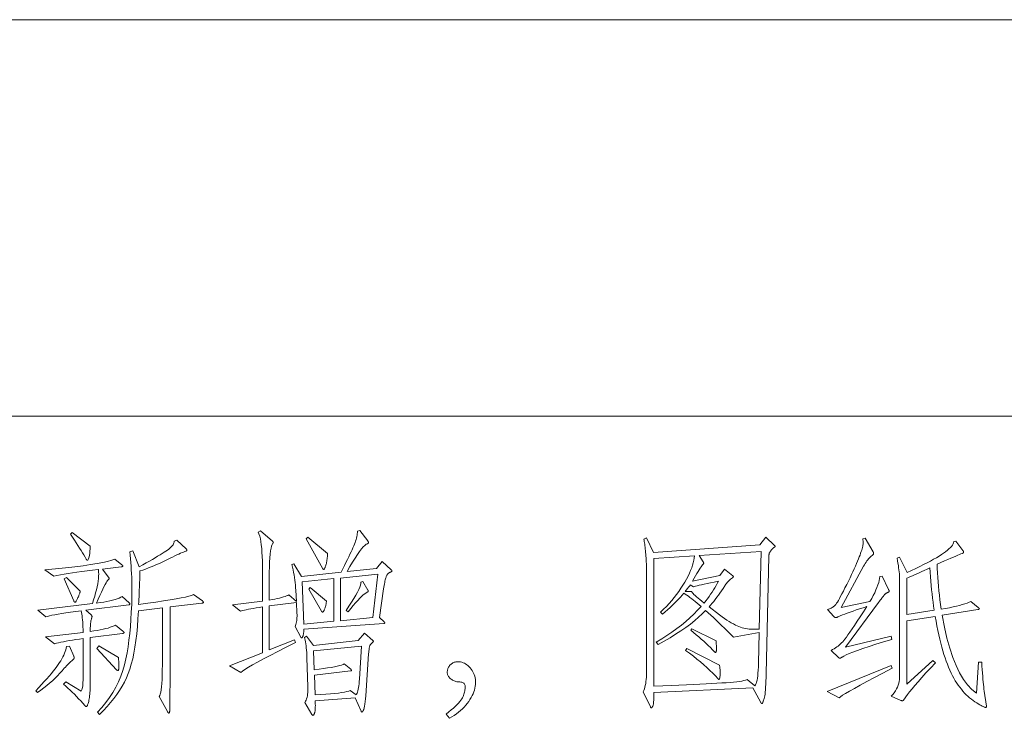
# Model space of a CAD drawing. Extents: x 0 to 1189, y 0 to 841.
# Tile 115 of 135: x 1062 to 1079, y 88 to 100. Entities that reach past the tile are written whole.
import ezdxf

# ---------------------------------------------------------------- set-up
doc = ezdxf.new("R2010")
doc.units = 0

msp = doc.modelspace()

# ---------------------------------------------------------------- linework, layer by layer
at = {"color": 7, "lineweight": 13}
for p, q in [((1169, 100), (989, 100)), ((1169, 93), (989, 93))]:
    msp.add_line(p, q, dxfattribs=at)
for points in [[(1062.776, 90.7), (1062.775, 90.653), (1062.772, 90.611), (1062.769, 90.574), (1062.765, 90.542), (1062.76, 90.515), (1062.754, 90.493), (1062.748, 90.476), (1062.741, 90.464), (1062.733, 90.456), (1062.724, 90.454), (1062.722, 90.454), (1062.72, 90.455), (1062.718, 90.456), (1062.716, 90.457), (1062.714, 90.459), (1062.712, 90.461), (1062.71, 90.464), (1062.708, 90.467), (1062.706, 90.471), (1062.704, 90.474), (1062.685, 90.509), (1062.664, 90.546), (1062.641, 90.585), (1062.616, 90.626), (1062.589, 90.669), (1062.56, 90.713), (1062.53, 90.76), (1062.497, 90.809), (1062.463, 90.859), (1062.426, 90.912), (1062.457, 90.943)], [(1068.091, 90.284), (1068.094, 90.282), (1068.096, 90.28), (1068.098, 90.278), (1068.1, 90.276), (1068.102, 90.274), (1068.103, 90.272), (1068.104, 90.27), (1068.104, 90.268), (1068.105, 90.266), (1068.105, 90.265), (1068.105, 90.263), (1068.104, 90.261), (1068.102, 90.259), (1068.099, 90.256), (1068.095, 90.254), (1068.091, 90.251), (1068.086, 90.248), (1068.081, 90.245), (1068.074, 90.242), (1068.067, 90.239), (1068.059, 90.235), (1068.052, 90.23), (1068.045, 90.225), (1068.039, 90.219), (1068.032, 90.212), (1068.026, 90.205), (1068.02, 90.196), (1068.015, 90.188), (1068.009, 90.178), (1068.004, 90.167), (1068, 90.156), (1067.995, 90.141), (1067.99, 90.125), (1067.985, 90.106), (1067.98, 90.086), (1067.975, 90.062), (1067.97, 90.037), (1067.966, 90.009), (1067.961, 89.979), (1067.956, 89.947), (1067.886, 89.444), (1067.966, 89.364), (1067.968, 89.362), (1067.97, 89.36), (1067.972, 89.358), (1067.973, 89.356), (1067.974, 89.354), (1067.975, 89.353), (1067.976, 89.351), (1067.976, 89.349), (1067.977, 89.347), (1067.977, 89.345), (1067.976, 89.344), (1067.976, 89.342), (1067.975, 89.341), (1067.974, 89.34), (1067.972, 89.339), (1067.97, 89.338), (1067.968, 89.337), (1067.966, 89.337), (1067.963, 89.337), (1067.959, 89.337), (1066.547, 89.233), (1066.547, 89.218), (1066.547, 89.205), (1066.546, 89.192), (1066.545, 89.18), (1066.544, 89.168), (1066.542, 89.157), (1066.541, 89.147), (1066.538, 89.137), (1066.536, 89.128), (1066.533, 89.12), (1066.531, 89.112), (1066.528, 89.105), (1066.526, 89.099), (1066.523, 89.094), (1066.521, 89.09), (1066.518, 89.086), (1066.516, 89.084), (1066.514, 89.082), (1066.511, 89.08), (1066.509, 89.08), (1066.507, 89.08), (1066.505, 89.081), (1066.503, 89.081), (1066.501, 89.083), (1066.5, 89.084), (1066.498, 89.086), (1066.496, 89.088), (1066.495, 89.091), (1066.493, 89.094), (1066.492, 89.097), (1066.395, 89.281), (1066.402, 89.3), (1066.408, 89.32), (1066.414, 89.341), (1066.418, 89.363), (1066.422, 89.386), (1066.424, 89.411), (1066.426, 89.436), (1066.427, 89.463), (1066.427, 89.491), (1066.426, 89.52), (1066.416, 89.708), (1065.937, 89.645), (1065.937, 88.868), (1066.384, 89.049), (1066.402, 89), (1066.238, 88.918), (1066.089, 88.842), (1065.955, 88.773), (1065.836, 88.711), (1065.731, 88.655), (1065.642, 88.605), (1065.568, 88.563), (1065.508, 88.526), (1065.464, 88.496), (1065.434, 88.473), (1065.236, 88.587), (1065.815, 88.82), (1065.815, 89.628), (1065.758, 89.619), (1065.704, 89.611), (1065.655, 89.602), (1065.61, 89.594), (1065.569, 89.586), (1065.532, 89.579), (1065.5, 89.572), (1065.471, 89.565), (1065.447, 89.558), (1065.427, 89.552), (1065.288, 89.663), (1065.815, 89.732), (1065.815, 90.353), (1065.815, 90.44), (1065.812, 90.52), (1065.809, 90.595), (1065.804, 90.663), (1065.797, 90.726), (1065.789, 90.783), (1065.78, 90.833), (1065.769, 90.878), (1065.756, 90.917), (1065.743, 90.95), (1065.784, 90.974), (1065.992, 90.79), (1065.996, 90.787), (1065.999, 90.785), (1066.001, 90.782), (1066.003, 90.78), (1066.005, 90.778), (1066.007, 90.775), (1066.008, 90.773), (1066.009, 90.771), (1066.01, 90.769), (1066.01, 90.768), (1066.01, 90.766), (1066.009, 90.764), (1066.009, 90.763), (1066.009, 90.761), (1066.008, 90.759), (1066.007, 90.758), (1066.006, 90.756), (1066.005, 90.755), (1066.004, 90.753), (1066.003, 90.752), (1065.99, 90.732), (1065.979, 90.703), (1065.969, 90.665), (1065.961, 90.617), (1065.953, 90.56), (1065.947, 90.494), (1065.943, 90.419), (1065.939, 90.335), (1065.938, 90.241), (1065.937, 90.138), (1065.937, 89.749), (1065.987, 89.758), (1066.034, 89.767), (1066.077, 89.777), (1066.117, 89.786), (1066.154, 89.795), (1066.187, 89.804), (1066.216, 89.813), (1066.242, 89.822), (1066.265, 89.831), (1066.284, 89.84), (1066.416, 89.722), (1066.405, 89.923), (1066.403, 89.967), (1066.399, 90.012), (1066.395, 90.057), (1066.389, 90.102), (1066.383, 90.148), (1066.375, 90.193), (1066.367, 90.239), (1066.357, 90.285), (1066.347, 90.331), (1066.336, 90.377), (1066.374, 90.388), (1066.509, 90.166), (1067.207, 90.242), (1067.237, 90.303), (1067.265, 90.36), (1067.292, 90.415), (1067.317, 90.466), (1067.34, 90.514), (1067.361, 90.559), (1067.381, 90.6), (1067.399, 90.638), (1067.414, 90.673), (1067.428, 90.705), (1067.441, 90.735), (1067.452, 90.764), (1067.462, 90.792), (1067.471, 90.819), (1067.478, 90.845), (1067.484, 90.871), (1067.489, 90.895), (1067.492, 90.919), (1067.494, 90.942), (1067.494, 90.964), (1067.536, 90.981), (1067.675, 90.797), (1067.677, 90.793), (1067.68, 90.789), (1067.682, 90.785), (1067.684, 90.782), (1067.685, 90.778), (1067.687, 90.775), (1067.688, 90.772), (1067.688, 90.769), (1067.689, 90.767), (1067.689, 90.764), (1067.688, 90.762), (1067.688, 90.76), (1067.687, 90.757), (1067.686, 90.755), (1067.684, 90.753), (1067.682, 90.751), (1067.68, 90.75), (1067.678, 90.748), (1067.675, 90.747), (1067.671, 90.745), (1067.65, 90.735), (1067.626, 90.716), (1067.598, 90.689), (1067.567, 90.653), (1067.533, 90.608), (1067.495, 90.554), (1067.454, 90.492), (1067.409, 90.421), (1067.362, 90.341), (1067.311, 90.252), (1067.828, 90.308), (1067.928, 90.433)], [(1064.757, 89.736), (1064.761, 89.733), (1064.764, 89.73), (1064.766, 89.727), (1064.768, 89.725), (1064.77, 89.722), (1064.772, 89.72), (1064.773, 89.717), (1064.774, 89.714), (1064.775, 89.712), (1064.775, 89.71), (1064.774, 89.707), (1064.774, 89.705), (1064.772, 89.703), (1064.77, 89.701), (1064.768, 89.7), (1064.765, 89.698), (1064.761, 89.697), (1064.757, 89.696), (1064.752, 89.695), (1064.747, 89.694), (1064.185, 89.628), (1064.185, 88.605), (1064.185, 88.471), (1064.185, 88.351), (1064.185, 88.242), (1064.184, 88.146), (1064.184, 88.062), (1064.184, 87.991), (1064.183, 87.932), (1064.183, 87.885), (1064.182, 87.851), (1064.181, 87.829), (1064.181, 87.814), (1064.18, 87.801), (1064.179, 87.79), (1064.177, 87.779), (1064.176, 87.771), (1064.174, 87.764), (1064.172, 87.758), (1064.17, 87.754), (1064.168, 87.752), (1064.166, 87.751), (1064.163, 87.752), (1064.161, 87.752), (1064.158, 87.754), (1064.156, 87.756), (1064.153, 87.758), (1064.151, 87.761), (1064.148, 87.765), (1064.145, 87.769), (1064.143, 87.774), (1064.14, 87.779), (1063.994, 88.046), (1064.005, 88.062), (1064.014, 88.087), (1064.022, 88.121), (1064.03, 88.164), (1064.036, 88.215), (1064.041, 88.276), (1064.045, 88.345), (1064.047, 88.422), (1064.049, 88.509), (1064.05, 88.605), (1064.05, 89.611), (1063.626, 89.562), (1063.619, 89.42), (1063.609, 89.285), (1063.597, 89.156), (1063.583, 89.035), (1063.566, 88.92), (1063.547, 88.813), (1063.526, 88.712), (1063.502, 88.619), (1063.476, 88.532), (1063.448, 88.452), (1063.416, 88.376), (1063.38, 88.301), (1063.34, 88.227), (1063.296, 88.153), (1063.247, 88.081), (1063.194, 88.009), (1063.137, 87.938), (1063.075, 87.868), (1063.01, 87.799), (1062.94, 87.73), (1062.905, 87.769), (1062.981, 87.853), (1063.051, 87.939), (1063.116, 88.028), (1063.175, 88.119), (1063.228, 88.212), (1063.275, 88.307), (1063.317, 88.404), (1063.352, 88.504), (1063.382, 88.605), (1063.406, 88.709), (1063.426, 88.815), (1063.444, 88.926), (1063.46, 89.04), (1063.474, 89.158), (1063.485, 89.28), (1063.495, 89.406), (1063.502, 89.536), (1063.508, 89.669), (1063.511, 89.806), (1063.512, 89.947), (1063.512, 90.016), (1063.51, 90.083), (1063.509, 90.15), (1063.506, 90.217), (1063.502, 90.283), (1063.498, 90.348), (1063.493, 90.413), (1063.488, 90.477), (1063.481, 90.54), (1063.474, 90.603), (1063.526, 90.62), (1063.64, 90.339), (1063.704, 90.374), (1063.764, 90.407), (1063.82, 90.438), (1063.873, 90.468), (1063.922, 90.496), (1063.967, 90.523), (1064.009, 90.548), (1064.048, 90.571), (1064.083, 90.593), (1064.114, 90.613), (1064.142, 90.633), (1064.167, 90.651), (1064.189, 90.67), (1064.208, 90.688), (1064.224, 90.706), (1064.238, 90.724), (1064.248, 90.741), (1064.255, 90.758), (1064.26, 90.774), (1064.261, 90.79), (1064.303, 90.808), (1064.469, 90.655), (1064.472, 90.652), (1064.474, 90.649), (1064.476, 90.647), (1064.478, 90.644), (1064.48, 90.642), (1064.481, 90.639), (1064.482, 90.637), (1064.483, 90.635), (1064.483, 90.633), (1064.483, 90.631), (1064.483, 90.629), (1064.482, 90.627), (1064.481, 90.625), (1064.48, 90.623), (1064.478, 90.621), (1064.476, 90.619), (1064.473, 90.618), (1064.47, 90.616), (1064.466, 90.615), (1064.462, 90.613), (1064.444, 90.607), (1064.423, 90.598), (1064.399, 90.588), (1064.371, 90.576), (1064.341, 90.563), (1064.307, 90.547), (1064.27, 90.529), (1064.23, 90.51), (1064.188, 90.489), (1064.142, 90.466), (1064.094, 90.442), (1064.046, 90.419), (1063.998, 90.397), (1063.949, 90.376), (1063.901, 90.355), (1063.852, 90.335), (1063.803, 90.316), (1063.754, 90.298), (1063.704, 90.28), (1063.654, 90.263), (1063.652, 90.188), (1063.65, 90.116), (1063.648, 90.048), (1063.645, 89.984), (1063.643, 89.923), (1063.64, 89.866), (1063.638, 89.812), (1063.635, 89.762), (1063.633, 89.716), (1063.63, 89.673), (1063.791, 89.694), (1063.937, 89.714), (1064.07, 89.734), (1064.188, 89.753), (1064.292, 89.77), (1064.381, 89.787), (1064.457, 89.803), (1064.518, 89.819), (1064.565, 89.833), (1064.598, 89.847)], [(1066.967, 90.572), (1066.966, 90.546), (1066.964, 90.521), (1066.961, 90.498), (1066.959, 90.475), (1066.956, 90.454), (1066.953, 90.434), (1066.949, 90.415), (1066.945, 90.397), (1066.941, 90.381), (1066.936, 90.365), (1066.931, 90.351), (1066.927, 90.338), (1066.923, 90.327), (1066.919, 90.317), (1066.915, 90.309), (1066.912, 90.303), (1066.909, 90.297), (1066.906, 90.294), (1066.903, 90.291), (1066.901, 90.291), (1066.899, 90.291), (1066.897, 90.291), (1066.895, 90.292), (1066.893, 90.292), (1066.892, 90.293), (1066.89, 90.294), (1066.888, 90.296), (1066.887, 90.297), (1066.885, 90.299), (1066.884, 90.301), (1066.586, 90.832), (1066.617, 90.86)], [(1074.703, 90.86), (1074.859, 90.714), (1074.861, 90.712), (1074.863, 90.711), (1074.865, 90.71), (1074.866, 90.708), (1074.867, 90.706), (1074.868, 90.705), (1074.869, 90.703), (1074.869, 90.702), (1074.87, 90.7), (1074.87, 90.698), (1074.87, 90.696), (1074.869, 90.695), (1074.868, 90.693), (1074.866, 90.69), (1074.864, 90.688), (1074.861, 90.686), (1074.858, 90.684), (1074.854, 90.681), (1074.85, 90.678), (1074.845, 90.676), (1074.84, 90.673), (1074.835, 90.669), (1074.83, 90.665), (1074.825, 90.66), (1074.819, 90.655), (1074.814, 90.649), (1074.808, 90.643), (1074.802, 90.636), (1074.796, 90.628), (1074.79, 90.62), (1074.784, 90.612), (1074.779, 90.603), (1074.774, 90.594), (1074.77, 90.585), (1074.766, 90.576), (1074.764, 90.566), (1074.761, 90.557), (1074.76, 90.547), (1074.759, 90.537), (1074.759, 90.527), (1074.71, 88.445), (1074.708, 88.379), (1074.707, 88.318), (1074.704, 88.262), (1074.701, 88.211), (1074.698, 88.165), (1074.694, 88.124), (1074.69, 88.088), (1074.686, 88.058), (1074.681, 88.032), (1074.675, 88.011), (1074.67, 87.994), (1074.665, 87.979), (1074.66, 87.965), (1074.656, 87.954), (1074.652, 87.944), (1074.648, 87.936), (1074.645, 87.929), (1074.642, 87.925), (1074.64, 87.922), (1074.637, 87.921), (1074.635, 87.921), (1074.633, 87.922), (1074.631, 87.923), (1074.629, 87.924), (1074.627, 87.926), (1074.625, 87.927), (1074.623, 87.93), (1074.621, 87.932), (1074.619, 87.935), (1074.616, 87.939), (1074.474, 88.202), (1072.729, 88.119), (1072.729, 88.079), (1072.729, 88.043), (1072.728, 88.01), (1072.726, 87.98), (1072.724, 87.955), (1072.722, 87.932), (1072.72, 87.913), (1072.717, 87.898), (1072.714, 87.886), (1072.71, 87.878), (1072.706, 87.872), (1072.703, 87.866), (1072.7, 87.861), (1072.697, 87.857), (1072.694, 87.853), (1072.691, 87.85), (1072.689, 87.848), (1072.686, 87.846), (1072.684, 87.845), (1072.682, 87.845), (1072.681, 87.845), (1072.679, 87.846), (1072.677, 87.846), (1072.676, 87.848), (1072.674, 87.849), (1072.673, 87.851), (1072.671, 87.853), (1072.67, 87.856), (1072.668, 87.859), (1072.667, 87.862), (1072.538, 88.129), (1072.55, 88.154), (1072.56, 88.18), (1072.569, 88.209), (1072.576, 88.24), (1072.583, 88.274), (1072.588, 88.31), (1072.592, 88.349), (1072.595, 88.39), (1072.597, 88.434), (1072.597, 88.48), (1072.597, 90.336), (1072.597, 90.348), (1072.597, 90.362), (1072.596, 90.379), (1072.595, 90.398), (1072.594, 90.419), (1072.592, 90.442), (1072.591, 90.468), (1072.589, 90.496), (1072.586, 90.526), (1072.584, 90.558), (1072.581, 90.59), (1072.578, 90.622), (1072.575, 90.652), (1072.572, 90.681), (1072.569, 90.709), (1072.566, 90.735), (1072.562, 90.76), (1072.559, 90.784), (1072.556, 90.807), (1072.552, 90.828), (1072.597, 90.849), (1072.719, 90.589), (1074.599, 90.724)], [(1076.93, 89.056), (1076.782, 89.01), (1076.648, 88.968), (1076.526, 88.928), (1076.419, 88.892), (1076.324, 88.86), (1076.243, 88.83), (1076.175, 88.804), (1076.121, 88.78), (1076.08, 88.76), (1076.053, 88.743), (1076.047, 88.739), (1076.042, 88.736), (1076.037, 88.733), (1076.033, 88.73), (1076.029, 88.728), (1076.025, 88.726), (1076.021, 88.724), (1076.018, 88.723), (1076.015, 88.723), (1076.013, 88.723), (1076.01, 88.723), (1076.008, 88.723), (1076.006, 88.724), (1076.003, 88.724), (1076.001, 88.725), (1075.999, 88.726), (1075.997, 88.728), (1075.994, 88.729), (1075.992, 88.731), (1075.99, 88.733), (1075.858, 88.861), (1075.884, 88.875), (1075.909, 88.889), (1075.934, 88.905), (1075.957, 88.921), (1075.98, 88.938), (1076.002, 88.955), (1076.023, 88.974), (1076.043, 88.993), (1076.062, 89.014), (1076.08, 89.035), (1076.101, 89.06), (1076.126, 89.093), (1076.155, 89.134), (1076.189, 89.182), (1076.228, 89.239), (1076.271, 89.302), (1076.319, 89.374), (1076.371, 89.453), (1076.428, 89.54), (1076.49, 89.635), (1076.423, 89.614), (1076.361, 89.594), (1076.301, 89.575), (1076.245, 89.556), (1076.192, 89.538), (1076.143, 89.52), (1076.097, 89.503), (1076.055, 89.486), (1076.016, 89.47), (1075.98, 89.455), (1075.975, 89.452), (1075.97, 89.45), (1075.966, 89.448), (1075.961, 89.446), (1075.957, 89.444), (1075.953, 89.443), (1075.949, 89.442), (1075.945, 89.441), (1075.942, 89.441), (1075.938, 89.441), (1075.935, 89.441), (1075.931, 89.441), (1075.928, 89.442), (1075.925, 89.443), (1075.922, 89.445), (1075.919, 89.447), (1075.916, 89.449), (1075.913, 89.452), (1075.91, 89.455), (1075.907, 89.458), (1075.792, 89.583), (1075.811, 89.589), (1075.828, 89.595), (1075.844, 89.602), (1075.86, 89.609), (1075.874, 89.616), (1075.887, 89.624), (1075.9, 89.633), (1075.911, 89.642), (1075.922, 89.651), (1075.931, 89.661), (1075.941, 89.674), (1075.954, 89.692), (1075.968, 89.715), (1075.985, 89.743), (1076.004, 89.777), (1076.025, 89.816), (1076.049, 89.86), (1076.074, 89.909), (1076.102, 89.964), (1076.132, 90.024), (1076.163, 90.085), (1076.191, 90.143), (1076.218, 90.199), (1076.243, 90.251), (1076.266, 90.301), (1076.287, 90.349), (1076.307, 90.393), (1076.324, 90.435), (1076.34, 90.475), (1076.354, 90.511), (1076.367, 90.545), (1076.378, 90.576), (1076.388, 90.606), (1076.397, 90.633), (1076.404, 90.657), (1076.41, 90.68), (1076.414, 90.7), (1076.418, 90.718), (1076.42, 90.734), (1076.42, 90.747), (1076.42, 90.759), (1076.42, 90.77), (1076.42, 90.78), (1076.42, 90.79), (1076.42, 90.798), (1076.419, 90.807), (1076.419, 90.814), (1076.418, 90.821), (1076.418, 90.827), (1076.417, 90.832), (1076.458, 90.842), (1076.601, 90.599), (1076.602, 90.597), (1076.603, 90.594), (1076.604, 90.591), (1076.605, 90.588), (1076.606, 90.586), (1076.607, 90.583), (1076.607, 90.58), (1076.607, 90.577), (1076.608, 90.574), (1076.608, 90.572), (1076.607, 90.569), (1076.607, 90.566), (1076.605, 90.563), (1076.603, 90.559), (1076.601, 90.556), (1076.598, 90.552), (1076.594, 90.549), (1076.59, 90.545), (1076.585, 90.541), (1076.58, 90.537), (1076.565, 90.525), (1076.55, 90.512), (1076.534, 90.496), (1076.519, 90.48), (1076.505, 90.461), (1076.49, 90.442), (1076.475, 90.42), (1076.46, 90.397), (1076.445, 90.372), (1076.431, 90.346), (1076.032, 89.618), (1076.542, 89.722), (1076.573, 89.777), (1076.601, 89.829), (1076.626, 89.88), (1076.648, 89.928), (1076.667, 89.973), (1076.684, 90.016), (1076.697, 90.057), (1076.707, 90.096), (1076.714, 90.132), (1076.719, 90.166), (1076.76, 90.173), (1076.871, 89.937), (1076.873, 89.933), (1076.875, 89.93), (1076.877, 89.927), (1076.878, 89.923), (1076.879, 89.92), (1076.88, 89.917), (1076.881, 89.914), (1076.881, 89.911), (1076.882, 89.908), (1076.882, 89.906), (1076.881, 89.903), (1076.881, 89.9), (1076.879, 89.898), (1076.878, 89.895), (1076.875, 89.893), (1076.872, 89.891), (1076.869, 89.889), (1076.865, 89.887), (1076.861, 89.885), (1076.856, 89.883), (1076.85, 89.881), (1076.845, 89.879), (1076.84, 89.876), (1076.835, 89.873), (1076.829, 89.869), (1076.824, 89.865), (1076.818, 89.861), (1076.813, 89.856), (1076.807, 89.851), (1076.802, 89.845), (1076.796, 89.838), (1076.789, 89.83), (1076.781, 89.82), (1076.771, 89.809), (1076.761, 89.796), (1076.75, 89.781), (1076.738, 89.765), (1076.724, 89.748), (1076.71, 89.729), (1076.694, 89.708), (1076.108, 88.92), (1076.92, 89.111)], [(1078.516, 88.653), (1078.52, 88.585), (1078.524, 88.521), (1078.528, 88.46), (1078.533, 88.403), (1078.537, 88.351), (1078.542, 88.301), (1078.547, 88.256), (1078.551, 88.215), (1078.556, 88.177), (1078.561, 88.143), (1078.599, 87.873), (1078.599, 87.869), (1078.598, 87.865), (1078.598, 87.862), (1078.597, 87.859), (1078.595, 87.857), (1078.594, 87.855), (1078.592, 87.854), (1078.59, 87.853), (1078.588, 87.852), (1078.585, 87.852), (1078.578, 87.853), (1078.569, 87.856), (1078.556, 87.861), (1078.542, 87.868), (1078.524, 87.877), (1078.504, 87.889), (1078.481, 87.902), (1078.455, 87.917), (1078.427, 87.935), (1078.396, 87.954), (1078.364, 87.976), (1078.333, 87.999), (1078.302, 88.023), (1078.271, 88.05), (1078.242, 88.078), (1078.212, 88.108), (1078.184, 88.14), (1078.156, 88.173), (1078.128, 88.209), (1078.101, 88.246), (1078.075, 88.284), (1078.049, 88.325), (1078.024, 88.369), (1078, 88.414), (1077.976, 88.461), (1077.953, 88.511), (1077.931, 88.562), (1077.91, 88.616), (1077.889, 88.672), (1077.869, 88.73), (1077.849, 88.79), (1077.83, 88.853), (1077.811, 88.919), (1077.793, 88.988), (1077.776, 89.06), (1077.758, 89.135), (1077.741, 89.212), (1077.725, 89.292), (1077.709, 89.376), (1077.693, 89.462), (1077.194, 89.385), (1077.194, 88.265), (1077.655, 88.684), (1077.697, 88.643), (1077.611, 88.549), (1077.532, 88.462), (1077.46, 88.381), (1077.395, 88.308), (1077.337, 88.24), (1077.286, 88.18), (1077.242, 88.126), (1077.205, 88.079), (1077.175, 88.038), (1077.152, 88.005), (1077.148, 87.998), (1077.143, 87.992), (1077.139, 87.987), (1077.135, 87.982), (1077.132, 87.978), (1077.128, 87.975), (1077.125, 87.973), (1077.122, 87.971), (1077.12, 87.97), (1077.118, 87.97), (1077.115, 87.97), (1077.113, 87.97), (1077.111, 87.97), (1077.108, 87.971), (1077.105, 87.972), (1077.103, 87.972), (1077.1, 87.973), (1077.097, 87.974), (1077.093, 87.975), (1077.09, 87.977), (1076.917, 88.05), (1076.945, 88.082), (1076.97, 88.114), (1076.993, 88.147), (1077.012, 88.179), (1077.028, 88.213), (1077.042, 88.246), (1077.052, 88.28), (1077.06, 88.314), (1077.064, 88.348), (1077.066, 88.383), (1077.066, 90.135), (1077.065, 90.159), (1077.064, 90.185), (1077.062, 90.215), (1077.058, 90.247), (1077.054, 90.281), (1077.049, 90.318), (1077.044, 90.358), (1077.037, 90.4), (1077.029, 90.445), (1077.021, 90.492), (1077.066, 90.506), (1077.201, 90.235), (1077.279, 90.272), (1077.353, 90.308), (1077.423, 90.342), (1077.489, 90.376), (1077.551, 90.408), (1077.61, 90.439), (1077.664, 90.469), (1077.715, 90.498), (1077.762, 90.526), (1077.805, 90.553), (1077.844, 90.578), (1077.879, 90.603), (1077.91, 90.628), (1077.938, 90.652), (1077.962, 90.675), (1077.981, 90.698), (1077.998, 90.72), (1078.01, 90.742), (1078.018, 90.763), (1078.023, 90.783), (1078.058, 90.787), (1078.183, 90.627), (1078.185, 90.623), (1078.188, 90.619), (1078.19, 90.615), (1078.192, 90.612), (1078.193, 90.608), (1078.194, 90.605), (1078.195, 90.602), (1078.196, 90.599), (1078.196, 90.597), (1078.197, 90.594), (1078.196, 90.592), (1078.195, 90.589), (1078.194, 90.587), (1078.192, 90.585), (1078.19, 90.582), (1078.187, 90.58), (1078.183, 90.578), (1078.179, 90.576), (1078.174, 90.574), (1078.169, 90.572), (1078.149, 90.564), (1078.123, 90.554), (1078.093, 90.541), (1078.057, 90.526), (1078.015, 90.508), (1077.969, 90.488), (1077.917, 90.465), (1077.859, 90.44), (1077.796, 90.411), (1077.728, 90.381), (1077.731, 90.305), (1077.734, 90.228), (1077.739, 90.151), (1077.745, 90.073), (1077.752, 89.994), (1077.759, 89.915), (1077.768, 89.834), (1077.778, 89.754), (1077.789, 89.672), (1077.801, 89.59), (1077.876, 89.602), (1077.945, 89.615), (1078.01, 89.628), (1078.069, 89.641), (1078.124, 89.655), (1078.173, 89.669), (1078.218, 89.682), (1078.257, 89.696), (1078.292, 89.711), (1078.321, 89.725), (1078.453, 89.621), (1078.457, 89.618), (1078.461, 89.615), (1078.464, 89.611), (1078.467, 89.609), (1078.469, 89.606), (1078.471, 89.603), (1078.472, 89.601), (1078.473, 89.599), (1078.474, 89.597), (1078.474, 89.595), (1078.474, 89.593), (1078.473, 89.592), (1078.472, 89.59), (1078.47, 89.589), (1078.467, 89.588), (1078.464, 89.587), (1078.46, 89.585), (1078.456, 89.585), (1078.452, 89.584), (1078.446, 89.583), (1077.818, 89.482), (1077.858, 89.272), (1077.901, 89.078), (1077.95, 88.899), (1078.004, 88.737), (1078.062, 88.592), (1078.125, 88.462), (1078.193, 88.349), (1078.266, 88.251), (1078.343, 88.17), (1078.426, 88.105), (1078.46, 88.653)], [(1074.623, 90.61), (1073.527, 90.537), (1073.6, 90.422), (1073.601, 90.42), (1073.603, 90.417), (1073.604, 90.415), (1073.604, 90.412), (1073.605, 90.41), (1073.606, 90.408), (1073.606, 90.406), (1073.607, 90.405), (1073.607, 90.403), (1073.607, 90.402), (1073.607, 90.4), (1073.607, 90.399), (1073.606, 90.397), (1073.605, 90.395), (1073.604, 90.393), (1073.603, 90.391), (1073.602, 90.389), (1073.6, 90.386), (1073.599, 90.384), (1073.597, 90.381), (1073.587, 90.37), (1073.576, 90.355), (1073.562, 90.335), (1073.547, 90.312), (1073.529, 90.285), (1073.509, 90.253), (1073.487, 90.217), (1073.463, 90.178), (1073.437, 90.134), (1073.409, 90.086), (1073.891, 90.183), (1073.975, 90.294), (1074.12, 90.18), (1074.122, 90.178), (1074.124, 90.177), (1074.126, 90.175), (1074.127, 90.174), (1074.128, 90.172), (1074.129, 90.171), (1074.13, 90.169), (1074.13, 90.167), (1074.131, 90.166), (1074.131, 90.164), (1074.131, 90.162), (1074.13, 90.16), (1074.13, 90.159), (1074.129, 90.157), (1074.127, 90.155), (1074.126, 90.153), (1074.124, 90.151), (1074.122, 90.149), (1074.12, 90.147), (1074.117, 90.145), (1074.099, 90.13), (1074.081, 90.116), (1074.065, 90.101), (1074.05, 90.087), (1074.035, 90.072), (1074.022, 90.058), (1074.01, 90.043), (1073.998, 90.028), (1073.988, 90.014), (1073.978, 89.999), (1073.95, 89.956), (1073.923, 89.915), (1073.895, 89.874), (1073.867, 89.835), (1073.839, 89.798), (1073.812, 89.762), (1073.784, 89.727), (1073.756, 89.694), (1073.728, 89.662), (1073.701, 89.632), (1073.888, 89.489), (1073.933, 89.456), (1073.976, 89.425), (1074.017, 89.397), (1074.057, 89.371), (1074.095, 89.347), (1074.131, 89.327), (1074.166, 89.308), (1074.199, 89.293), (1074.23, 89.28), (1074.259, 89.269), (1074.288, 89.26), (1074.318, 89.253), (1074.349, 89.246), (1074.38, 89.241), (1074.413, 89.237), (1074.446, 89.235), (1074.48, 89.233), (1074.516, 89.233), (1074.552, 89.234), (1074.589, 89.236)], [(1063.463, 89.701), (1063.466, 89.699), (1063.468, 89.697), (1063.47, 89.695), (1063.472, 89.693), (1063.474, 89.69), (1063.475, 89.688), (1063.476, 89.686), (1063.477, 89.684), (1063.477, 89.682), (1063.477, 89.68), (1063.477, 89.678), (1063.476, 89.676), (1063.475, 89.674), (1063.474, 89.673), (1063.472, 89.671), (1063.47, 89.67), (1063.467, 89.669), (1063.464, 89.668), (1063.46, 89.667), (1063.456, 89.666), (1062.7, 89.569), (1062.794, 89.486), (1062.797, 89.483), (1062.799, 89.48), (1062.801, 89.477), (1062.803, 89.475), (1062.804, 89.472), (1062.805, 89.469), (1062.806, 89.466), (1062.807, 89.464), (1062.808, 89.461), (1062.808, 89.458), (1062.808, 89.455), (1062.807, 89.452), (1062.807, 89.449), (1062.807, 89.446), (1062.806, 89.443), (1062.805, 89.44), (1062.804, 89.437), (1062.803, 89.434), (1062.802, 89.43), (1062.801, 89.427), (1062.796, 89.413), (1062.792, 89.398), (1062.788, 89.38), (1062.785, 89.36), (1062.783, 89.338), (1062.78, 89.313), (1062.779, 89.287), (1062.777, 89.258), (1062.777, 89.227), (1062.776, 89.194), (1062.839, 89.204), (1062.898, 89.213), (1062.952, 89.223), (1063.003, 89.234), (1063.05, 89.245), (1063.092, 89.256), (1063.131, 89.268), (1063.166, 89.28), (1063.197, 89.292), (1063.224, 89.305), (1063.352, 89.201), (1063.356, 89.199), (1063.36, 89.196), (1063.363, 89.193), (1063.366, 89.191), (1063.368, 89.188), (1063.37, 89.185), (1063.371, 89.183), (1063.372, 89.18), (1063.373, 89.178), (1063.373, 89.175), (1063.373, 89.173), (1063.372, 89.171), (1063.371, 89.169), (1063.369, 89.167), (1063.366, 89.165), (1063.363, 89.164), (1063.36, 89.163), (1063.355, 89.161), (1063.351, 89.16), (1063.345, 89.16), (1062.776, 89.087), (1062.776, 88.299), (1062.776, 88.259), (1062.776, 88.22), (1062.774, 88.183), (1062.773, 88.148), (1062.771, 88.116), (1062.768, 88.085), (1062.765, 88.056), (1062.762, 88.029), (1062.758, 88.003), (1062.754, 87.98), (1062.749, 87.959), (1062.745, 87.94), (1062.74, 87.924), (1062.736, 87.909), (1062.731, 87.897), (1062.726, 87.887), (1062.722, 87.879), (1062.717, 87.874), (1062.712, 87.87), (1062.707, 87.869), (1062.704, 87.869), (1062.702, 87.87), (1062.699, 87.871), (1062.696, 87.872), (1062.693, 87.874), (1062.69, 87.875), (1062.688, 87.878), (1062.685, 87.88), (1062.682, 87.883), (1062.679, 87.887), (1062.644, 87.928), (1062.608, 87.968), (1062.571, 88.008), (1062.534, 88.047), (1062.497, 88.085), (1062.46, 88.123), (1062.422, 88.159), (1062.383, 88.195), (1062.344, 88.23), (1062.305, 88.265), (1062.343, 88.303), (1062.617, 88.14), (1062.624, 88.151), (1062.629, 88.166), (1062.635, 88.185), (1062.639, 88.208), (1062.643, 88.233), (1062.646, 88.263), (1062.648, 88.296), (1062.65, 88.333), (1062.651, 88.373), (1062.652, 88.417), (1062.652, 89.07), (1062.585, 89.06), (1062.521, 89.051), (1062.462, 89.042), (1062.406, 89.033), (1062.353, 89.024), (1062.304, 89.014), (1062.259, 89.005), (1062.218, 88.995), (1062.18, 88.986), (1062.145, 88.976), (1061.989, 89.101), (1062.652, 89.177), (1062.65, 89.227), (1062.648, 89.274), (1062.646, 89.319), (1062.643, 89.361), (1062.639, 89.401), (1062.636, 89.438), (1062.632, 89.472), (1062.627, 89.503), (1062.622, 89.532), (1062.617, 89.559), (1062.52, 89.546), (1062.43, 89.533), (1062.348, 89.522), (1062.274, 89.51), (1062.208, 89.5), (1062.149, 89.49), (1062.098, 89.48), (1062.055, 89.471), (1062.02, 89.462), (1061.992, 89.455), (1061.85, 89.569), (1062.815, 89.687), (1062.836, 89.753), (1062.855, 89.816), (1062.871, 89.875), (1062.886, 89.932), (1062.898, 89.986), (1062.908, 90.037), (1062.916, 90.085), (1062.921, 90.13), (1062.925, 90.172), (1062.926, 90.211), (1062.926, 90.22), (1062.925, 90.228), (1062.925, 90.237), (1062.925, 90.245), (1062.924, 90.253), (1062.923, 90.261), (1062.922, 90.269), (1062.921, 90.276), (1062.92, 90.284), (1062.919, 90.291), (1062.817, 90.279), (1062.72, 90.267), (1062.628, 90.255), (1062.542, 90.243), (1062.461, 90.231), (1062.385, 90.219), (1062.315, 90.206), (1062.249, 90.194), (1062.189, 90.182), (1062.135, 90.169), (1061.972, 90.284), (1062.164, 90.302), (1062.341, 90.32), (1062.503, 90.338), (1062.649, 90.357), (1062.781, 90.376), (1062.897, 90.394), (1062.998, 90.413), (1063.084, 90.432), (1063.155, 90.452), (1063.21, 90.471), (1063.335, 90.374), (1063.338, 90.371), (1063.341, 90.368), (1063.344, 90.366), (1063.346, 90.363), (1063.348, 90.361), (1063.35, 90.358), (1063.351, 90.356), (1063.352, 90.354), (1063.352, 90.352), (1063.352, 90.35), (1063.352, 90.348), (1063.351, 90.346), (1063.35, 90.344), (1063.348, 90.342), (1063.345, 90.341), (1063.342, 90.34), (1063.339, 90.338), (1063.335, 90.337), (1063.33, 90.336), (1063.325, 90.336), (1062.992, 90.298), (1063.096, 90.159), (1063.098, 90.155), (1063.101, 90.152), (1063.103, 90.149), (1063.104, 90.146), (1063.106, 90.143), (1063.107, 90.14), (1063.108, 90.137), (1063.109, 90.134), (1063.109, 90.132), (1063.109, 90.129), (1063.109, 90.127), (1063.109, 90.125), (1063.108, 90.122), (1063.107, 90.12), (1063.105, 90.118), (1063.103, 90.115), (1063.101, 90.113), (1063.098, 90.111), (1063.095, 90.109), (1063.092, 90.107), (1063.082, 90.096), (1063.07, 90.079), (1063.055, 90.055), (1063.038, 90.024), (1063.018, 89.986), (1062.997, 89.942), (1062.973, 89.89), (1062.947, 89.831), (1062.918, 89.766), (1062.887, 89.694), (1062.953, 89.704), (1063.014, 89.715), (1063.071, 89.726), (1063.123, 89.738), (1063.171, 89.749), (1063.214, 89.761), (1063.253, 89.774), (1063.287, 89.786), (1063.317, 89.799), (1063.342, 89.812)], [(1074.589, 89.174), (1074.131, 89.097), (1074.078, 89.15), (1074.026, 89.201), (1073.975, 89.252), (1073.924, 89.3), (1073.875, 89.348), (1073.826, 89.394), (1073.779, 89.439), (1073.732, 89.482), (1073.687, 89.525), (1073.642, 89.566), (1073.583, 89.506), (1073.518, 89.446), (1073.448, 89.386), (1073.372, 89.326), (1073.291, 89.266), (1073.205, 89.205), (1073.112, 89.145), (1073.014, 89.084), (1072.911, 89.023), (1072.802, 88.962), (1072.771, 89.007), (1072.867, 89.065), (1072.959, 89.124), (1073.047, 89.185), (1073.132, 89.246), (1073.213, 89.309), (1073.29, 89.373), (1073.364, 89.437), (1073.434, 89.503), (1073.5, 89.57), (1073.562, 89.638), (1073.526, 89.668), (1073.492, 89.697), (1073.459, 89.723), (1073.426, 89.749), (1073.395, 89.773), (1073.365, 89.795), (1073.337, 89.816), (1073.309, 89.836), (1073.282, 89.854), (1073.257, 89.871), (1073.227, 89.837), (1073.196, 89.802), (1073.163, 89.766), (1073.128, 89.73), (1073.092, 89.693), (1073.053, 89.656), (1073.013, 89.618), (1072.971, 89.579), (1072.927, 89.54), (1072.882, 89.5), (1072.847, 89.534), (1072.899, 89.586), (1072.949, 89.638), (1072.996, 89.69), (1073.042, 89.743), (1073.085, 89.796), (1073.127, 89.849), (1073.166, 89.903), (1073.204, 89.957), (1073.239, 90.012), (1073.272, 90.067), (1073.303, 90.121), (1073.331, 90.174), (1073.355, 90.224), (1073.377, 90.273), (1073.396, 90.321), (1073.411, 90.366), (1073.424, 90.41), (1073.434, 90.452), (1073.44, 90.492), (1073.444, 90.53), (1072.729, 90.481), (1072.729, 88.227), (1072.884, 88.233), (1073.031, 88.24), (1073.171, 88.246), (1073.302, 88.253), (1073.426, 88.259), (1073.542, 88.264), (1073.649, 88.27), (1073.75, 88.275), (1073.842, 88.281), (1073.926, 88.286), (1074.003, 88.29), (1074.073, 88.296), (1074.136, 88.301), (1074.191, 88.307), (1074.24, 88.313), (1074.282, 88.32), (1074.316, 88.326), (1074.344, 88.333), (1074.364, 88.34), (1074.377, 88.348), (1074.512, 88.233), (1074.523, 88.251), (1074.533, 88.274), (1074.541, 88.301), (1074.549, 88.334), (1074.556, 88.371), (1074.562, 88.414), (1074.566, 88.461), (1074.57, 88.513), (1074.573, 88.57), (1074.575, 88.632)], [(1077.676, 89.569), (1077.666, 89.64), (1077.656, 89.712), (1077.647, 89.785), (1077.639, 89.859), (1077.631, 89.933), (1077.624, 90.009), (1077.617, 90.085), (1077.611, 90.162), (1077.605, 90.24), (1077.6, 90.318), (1077.55, 90.295), (1077.501, 90.273), (1077.456, 90.253), (1077.412, 90.233), (1077.37, 90.214), (1077.331, 90.197), (1077.293, 90.18), (1077.258, 90.165), (1077.225, 90.151), (1077.194, 90.138), (1077.194, 89.496)], [(1062.6, 89.906), (1062.599, 89.899), (1062.597, 89.891), (1062.594, 89.882), (1062.592, 89.873), (1062.588, 89.862), (1062.583, 89.85), (1062.578, 89.837), (1062.573, 89.823), (1062.567, 89.809), (1062.56, 89.793), (1062.553, 89.777), (1062.546, 89.763), (1062.54, 89.751), (1062.534, 89.741), (1062.529, 89.732), (1062.524, 89.724), (1062.52, 89.719), (1062.516, 89.715), (1062.512, 89.712), (1062.509, 89.711), (1062.507, 89.712), (1062.504, 89.712), (1062.501, 89.713), (1062.499, 89.715), (1062.496, 89.717), (1062.494, 89.72), (1062.492, 89.723), (1062.489, 89.727), (1062.487, 89.731), (1062.485, 89.736), (1062.319, 90.124), (1062.357, 90.148)], [(1067.078, 89.375), (1067.078, 90.128), (1066.516, 90.069), (1066.547, 89.323)], [(1067.855, 90.207), (1067.196, 90.138), (1067.196, 89.385), (1067.765, 89.444)], [(1067.678, 89.926), (1067.68, 89.924), (1067.681, 89.922), (1067.682, 89.92), (1067.683, 89.918), (1067.683, 89.916), (1067.684, 89.914), (1067.685, 89.912), (1067.685, 89.91), (1067.685, 89.908), (1067.685, 89.906), (1067.685, 89.904), (1067.685, 89.902), (1067.684, 89.9), (1067.682, 89.898), (1067.681, 89.896), (1067.679, 89.894), (1067.677, 89.893), (1067.674, 89.891), (1067.671, 89.89), (1067.668, 89.888), (1067.647, 89.877), (1067.623, 89.861), (1067.597, 89.84), (1067.567, 89.813), (1067.535, 89.781), (1067.5, 89.743), (1067.462, 89.701), (1067.421, 89.653), (1067.378, 89.6), (1067.331, 89.541), (1067.293, 89.566), (1067.344, 89.642), (1067.39, 89.713), (1067.43, 89.778), (1067.465, 89.837), (1067.494, 89.89), (1067.517, 89.937), (1067.534, 89.978), (1067.546, 90.013), (1067.553, 90.042), (1067.553, 90.065), (1067.592, 90.079)], [(1073.867, 90.082), (1073.795, 90.068), (1073.729, 90.054), (1073.669, 90.041), (1073.615, 90.03), (1073.568, 90.019), (1073.527, 90.01), (1073.492, 90.001), (1073.464, 89.994), (1073.442, 89.987), (1073.427, 89.982), (1073.371, 90.02), (1073.366, 90.011), (1073.36, 90.002), (1073.353, 89.992), (1073.345, 89.981), (1073.336, 89.97), (1073.327, 89.958), (1073.317, 89.945), (1073.306, 89.931), (1073.294, 89.917), (1073.281, 89.902), (1073.392, 89.902), (1073.397, 89.893), (1073.406, 89.881), (1073.419, 89.866), (1073.436, 89.849), (1073.456, 89.83), (1073.48, 89.808), (1073.508, 89.784), (1073.54, 89.758), (1073.575, 89.729), (1073.614, 89.697), (1073.645, 89.736), (1073.674, 89.774), (1073.702, 89.812), (1073.729, 89.851), (1073.755, 89.889), (1073.78, 89.928), (1073.804, 89.966), (1073.826, 90.005), (1073.847, 90.044)], [(1066.946, 89.732), (1066.945, 89.718), (1066.944, 89.705), (1066.942, 89.691), (1066.94, 89.678), (1066.938, 89.664), (1066.935, 89.651), (1066.931, 89.638), (1066.927, 89.626), (1066.923, 89.613), (1066.919, 89.6), (1066.914, 89.588), (1066.909, 89.578), (1066.905, 89.568), (1066.901, 89.56), (1066.897, 89.553), (1066.893, 89.548), (1066.89, 89.543), (1066.886, 89.54), (1066.883, 89.538), (1066.88, 89.538), (1066.878, 89.538), (1066.875, 89.538), (1066.873, 89.539), (1066.87, 89.54), (1066.868, 89.541), (1066.866, 89.543), (1066.864, 89.545), (1066.863, 89.547), (1066.861, 89.549), (1066.86, 89.552), (1066.634, 89.944), (1066.658, 89.971)], [(1073.825, 89.028), (1073.827, 89.012), (1073.828, 88.997), (1073.829, 88.982), (1073.83, 88.967), (1073.831, 88.952), (1073.831, 88.938), (1073.832, 88.925), (1073.832, 88.911), (1073.832, 88.898), (1073.832, 88.886), (1073.832, 88.874), (1073.832, 88.863), (1073.831, 88.854), (1073.83, 88.846), (1073.828, 88.839), (1073.826, 88.833), (1073.824, 88.829), (1073.821, 88.826), (1073.818, 88.824), (1073.815, 88.823), (1073.814, 88.823), (1073.813, 88.824), (1073.812, 88.824), (1073.811, 88.825), (1073.809, 88.827), (1073.807, 88.828), (1073.805, 88.83), (1073.803, 88.832), (1073.8, 88.834), (1073.798, 88.837), (1073.763, 88.873), (1073.727, 88.91), (1073.689, 88.947), (1073.649, 88.984), (1073.608, 89.022), (1073.565, 89.06), (1073.521, 89.098), (1073.475, 89.137), (1073.427, 89.176), (1073.378, 89.215), (1073.399, 89.243)], [(1067.765, 89.038), (1067.767, 89.036), (1067.769, 89.034), (1067.77, 89.032), (1067.772, 89.031), (1067.773, 89.029), (1067.774, 89.027), (1067.775, 89.025), (1067.775, 89.024), (1067.775, 89.022), (1067.775, 89.021), (1067.775, 89.019), (1067.775, 89.018), (1067.773, 89.016), (1067.772, 89.013), (1067.77, 89.011), (1067.767, 89.008), (1067.764, 89.005), (1067.761, 89.002), (1067.757, 88.999), (1067.753, 88.995), (1067.748, 88.991), (1067.744, 88.987), (1067.74, 88.983), (1067.736, 88.979), (1067.733, 88.975), (1067.729, 88.971), (1067.726, 88.967), (1067.722, 88.962), (1067.719, 88.958), (1067.716, 88.953), (1067.714, 88.948), (1067.711, 88.94), (1067.708, 88.93), (1067.706, 88.918), (1067.703, 88.904), (1067.701, 88.888), (1067.699, 88.87), (1067.696, 88.85), (1067.694, 88.827), (1067.692, 88.802), (1067.64, 88.06), (1067.636, 88.005), (1067.631, 87.956), (1067.625, 87.913), (1067.619, 87.876), (1067.612, 87.844), (1067.605, 87.818), (1067.597, 87.798), (1067.589, 87.784), (1067.58, 87.775), (1067.571, 87.772), (1067.569, 87.772), (1067.568, 87.773), (1067.567, 87.773), (1067.565, 87.774), (1067.564, 87.776), (1067.562, 87.777), (1067.561, 87.779), (1067.56, 87.781), (1067.558, 87.783), (1067.557, 87.786), (1067.456, 88.022), (1066.749, 87.97), (1066.75, 87.94), (1066.75, 87.913), (1066.751, 87.887), (1066.75, 87.864), (1066.75, 87.842), (1066.749, 87.823), (1066.747, 87.805), (1066.745, 87.79), (1066.743, 87.777), (1066.74, 87.765), (1066.737, 87.755), (1066.734, 87.746), (1066.731, 87.739), (1066.728, 87.732), (1066.725, 87.726), (1066.722, 87.721), (1066.72, 87.718), (1066.717, 87.715), (1066.715, 87.714), (1066.712, 87.713), (1066.71, 87.713), (1066.707, 87.714), (1066.705, 87.715), (1066.703, 87.716), (1066.7, 87.717), (1066.698, 87.719), (1066.696, 87.722), (1066.694, 87.724), (1066.692, 87.727), (1066.69, 87.73), (1066.565, 87.942), (1066.577, 87.962), (1066.587, 87.984), (1066.596, 88.008), (1066.604, 88.033), (1066.61, 88.059), (1066.615, 88.087), (1066.618, 88.117), (1066.62, 88.149), (1066.621, 88.182), (1066.62, 88.216), (1066.603, 88.73), (1066.601, 88.777), (1066.598, 88.823), (1066.594, 88.865), (1066.591, 88.905), (1066.586, 88.943), (1066.582, 88.978), (1066.576, 89.01), (1066.571, 89.039), (1066.564, 89.066), (1066.558, 89.09), (1066.592, 89.111), (1066.717, 88.948), (1067.505, 89.035), (1067.619, 89.167)], [(1062.485, 88.761), (1062.486, 88.757), (1062.488, 88.753), (1062.489, 88.749), (1062.49, 88.745), (1062.49, 88.742), (1062.491, 88.738), (1062.491, 88.735), (1062.492, 88.732), (1062.492, 88.729), (1062.492, 88.726), (1062.492, 88.723), (1062.491, 88.721), (1062.49, 88.718), (1062.489, 88.715), (1062.488, 88.712), (1062.486, 88.709), (1062.484, 88.707), (1062.481, 88.704), (1062.478, 88.701), (1062.475, 88.698), (1062.463, 88.689), (1062.45, 88.678), (1062.436, 88.666), (1062.421, 88.652), (1062.406, 88.638), (1062.39, 88.622), (1062.373, 88.605), (1062.356, 88.586), (1062.338, 88.567), (1062.319, 88.546), (1062.281, 88.501), (1062.241, 88.456), (1062.199, 88.412), (1062.155, 88.369), (1062.109, 88.325), (1062.06, 88.283), (1062.01, 88.24), (1061.958, 88.198), (1061.903, 88.157), (1061.847, 88.116), (1061.816, 88.147), (1061.869, 88.203), (1061.919, 88.257), (1061.966, 88.309), (1062.011, 88.359), (1062.052, 88.406), (1062.09, 88.452), (1062.125, 88.495), (1062.157, 88.535), (1062.187, 88.574), (1062.213, 88.61), (1062.236, 88.645), (1062.258, 88.679), (1062.277, 88.712), (1062.295, 88.745), (1062.31, 88.778), (1062.324, 88.809), (1062.335, 88.841), (1062.344, 88.871), (1062.352, 88.901), (1062.357, 88.931), (1062.409, 88.938)], [(1063.273, 88.733), (1063.275, 88.718), (1063.276, 88.703), (1063.278, 88.689), (1063.279, 88.675), (1063.28, 88.662), (1063.281, 88.649), (1063.282, 88.636), (1063.283, 88.624), (1063.283, 88.612), (1063.283, 88.601), (1063.283, 88.583), (1063.282, 88.567), (1063.282, 88.553), (1063.281, 88.541), (1063.279, 88.531), (1063.277, 88.523), (1063.275, 88.516), (1063.273, 88.511), (1063.27, 88.508), (1063.267, 88.508), (1063.264, 88.508), (1063.261, 88.508), (1063.258, 88.508), (1063.256, 88.509), (1063.253, 88.51), (1063.25, 88.511), (1063.248, 88.513), (1063.246, 88.514), (1063.243, 88.516), (1063.241, 88.518), (1062.894, 88.893), (1062.926, 88.941)], [(1067.567, 88.934), (1066.717, 88.851), (1066.731, 88.518), (1066.818, 88.529), (1066.897, 88.54), (1066.968, 88.551), (1067.033, 88.561), (1067.089, 88.572), (1067.139, 88.582), (1067.181, 88.592), (1067.215, 88.602), (1067.242, 88.612), (1067.262, 88.622), (1067.376, 88.528), (1067.379, 88.526), (1067.381, 88.524), (1067.384, 88.522), (1067.385, 88.52), (1067.387, 88.518), (1067.388, 88.516), (1067.389, 88.515), (1067.39, 88.513), (1067.39, 88.511), (1067.39, 88.509), (1067.39, 88.508), (1067.39, 88.506), (1067.388, 88.505), (1067.387, 88.503), (1067.385, 88.502), (1067.383, 88.501), (1067.38, 88.5), (1067.377, 88.499), (1067.374, 88.498), (1067.37, 88.497), (1066.735, 88.421), (1066.745, 88.077), (1066.844, 88.082), (1066.934, 88.087), (1067.017, 88.093), (1067.091, 88.1), (1067.157, 88.107), (1067.215, 88.115), (1067.265, 88.123), (1067.307, 88.133), (1067.34, 88.143), (1067.366, 88.154), (1067.47, 88.074), (1067.479, 88.087), (1067.487, 88.104), (1067.494, 88.124), (1067.501, 88.147), (1067.507, 88.174), (1067.513, 88.203), (1067.518, 88.236), (1067.522, 88.273), (1067.526, 88.312), (1067.529, 88.355)], [(1073.885, 88.601), (1073.887, 88.589), (1073.89, 88.576), (1073.892, 88.563), (1073.893, 88.551), (1073.895, 88.538), (1073.896, 88.525), (1073.897, 88.512), (1073.898, 88.499), (1073.898, 88.486), (1073.898, 88.473), (1073.898, 88.449), (1073.897, 88.428), (1073.896, 88.409), (1073.894, 88.393), (1073.892, 88.379), (1073.89, 88.368), (1073.886, 88.359), (1073.883, 88.353), (1073.879, 88.349), (1073.874, 88.348), (1073.873, 88.348), (1073.872, 88.349), (1073.871, 88.349), (1073.87, 88.35), (1073.868, 88.351), (1073.866, 88.353), (1073.864, 88.355), (1073.862, 88.357), (1073.859, 88.359), (1073.857, 88.362), (1073.813, 88.41), (1073.766, 88.458), (1073.717, 88.507), (1073.664, 88.557), (1073.609, 88.606), (1073.55, 88.657), (1073.489, 88.707), (1073.425, 88.758), (1073.358, 88.81), (1073.288, 88.861), (1073.309, 88.896)], [(1069.062, 87.737), (1069.108, 87.774), (1069.151, 87.809), (1069.189, 87.842), (1069.223, 87.873), (1069.254, 87.903), (1069.28, 87.931), (1069.303, 87.957), (1069.322, 87.982), (1069.337, 88.004), (1069.349, 88.025), (1069.358, 88.045), (1069.365, 88.065), (1069.373, 88.085), (1069.379, 88.105), (1069.384, 88.125), (1069.388, 88.145), (1069.391, 88.164), (1069.394, 88.184), (1069.395, 88.204), (1069.396, 88.223), (1069.395, 88.238), (1069.392, 88.252), (1069.387, 88.264), (1069.381, 88.274), (1069.373, 88.283), (1069.362, 88.29), (1069.35, 88.296), (1069.337, 88.3), (1069.321, 88.302), (1069.304, 88.303), (1069.285, 88.303), (1069.268, 88.305), (1069.251, 88.307), (1069.234, 88.311), (1069.218, 88.315), (1069.203, 88.321), (1069.188, 88.327), (1069.173, 88.335), (1069.159, 88.344), (1069.146, 88.353), (1069.133, 88.363), (1069.122, 88.374), (1069.112, 88.385), (1069.104, 88.397), (1069.096, 88.409), (1069.09, 88.421), (1069.086, 88.434), (1069.082, 88.447), (1069.08, 88.461), (1069.08, 88.475), (1069.08, 88.489), (1069.082, 88.502), (1069.084, 88.516), (1069.088, 88.529), (1069.092, 88.542), (1069.098, 88.555), (1069.104, 88.567), (1069.112, 88.579), (1069.12, 88.591), (1069.13, 88.603), (1069.141, 88.614), (1069.152, 88.624), (1069.164, 88.632), (1069.176, 88.64), (1069.189, 88.646), (1069.204, 88.651), (1069.218, 88.655), (1069.234, 88.658), (1069.25, 88.66), (1069.267, 88.66), (1069.291, 88.659), (1069.315, 88.656), (1069.338, 88.65), (1069.36, 88.643), (1069.382, 88.633), (1069.403, 88.621), (1069.424, 88.607), (1069.445, 88.591), (1069.465, 88.573), (1069.484, 88.553), (1069.502, 88.531), (1069.518, 88.508), (1069.533, 88.484), (1069.545, 88.459), (1069.556, 88.433), (1069.564, 88.406), (1069.571, 88.378), (1069.576, 88.349), (1069.578, 88.32), (1069.579, 88.289), (1069.578, 88.258), (1069.574, 88.226), (1069.568, 88.194), (1069.56, 88.161), (1069.549, 88.129), (1069.536, 88.095), (1069.52, 88.062), (1069.502, 88.028), (1069.481, 87.994), (1069.458, 87.959), (1069.433, 87.925), (1069.406, 87.892), (1069.377, 87.86), (1069.346, 87.828), (1069.313, 87.798), (1069.279, 87.769), (1069.242, 87.74), (1069.204, 87.713), (1069.163, 87.687), (1069.121, 87.661)], [(1076.937, 88.546), (1076.771, 88.459), (1076.621, 88.381), (1076.487, 88.309), (1076.369, 88.246), (1076.268, 88.19), (1076.182, 88.142), (1076.113, 88.101), (1076.059, 88.068), (1076.022, 88.043), (1076.001, 88.025), (1075.789, 88.133), (1076.917, 88.591)]]:
    msp.add_lwpolyline(points, close=True, dxfattribs=at)

doc.saveas('drawing.dxf')
